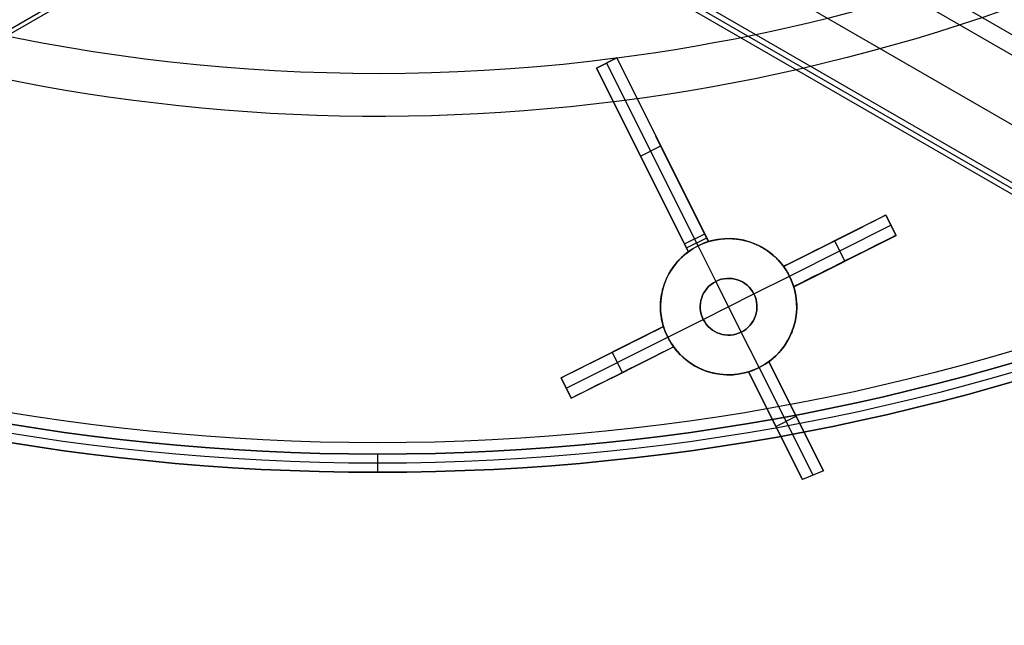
# Model space of a CAD drawing. Extents: x 12895 to 14339, y -6833 to -5581.
# Tile 11 of 79: x 13601 to 13644, y -6487 to -6461. Entities that reach past the tile are written whole.
import ezdxf

# ---------------------------------------------------------------- set-up
doc = ezdxf.new("R2010")
doc.units = 0
doc.layers.get('0').update_dxf_attribs({"linetype": 'CONTINUOUS'})
doc.layers.add('BLANCO_METALICO', color=7, linetype='CONTINUOUS')
doc.layers.add('COLOR', color=7, linetype='CONTINUOUS')

msp = doc.modelspace()

# ---------------------------------------------------------------- linework, layer by layer
for p, q in [((13615.274, -6444.533, 76.902), (14282.104, -6829.528, 76.902)), ((13614.885, -6445.205, 77.325), (14281.685, -6830.182, 77.325)), ((13613.556, -6447.508, 77.696), (14279.515, -6832, 77.696)), ((13621.3, -6448.877, 51.142), (12959.666, -6830.871, 51.142)), ((12959.753, -6831.022, 51.896), (13621.387, -6449.027, 51.896)), ((14273.973, -6831.612, 79.04), (13612.338, -6449.617, 79.04)), ((14274.085, -6831.417, 80.015), (13612.451, -6449.422, 80.015)), ((14273.86, -6831.806, 78.066), (13612.226, -6449.812, 78.066))]:
    msp.add_line(p, q)
at = {"extrusion": (0, 0, -1)}
for centre in [(-13616.371, -6381.07, -89.375), (-13616.371, -6381.07, -46.5)]:
    msp.add_arc(centre, 70.942, 150, 330, dxfattribs=at)
at = {"layer": 'BLANCO_METALICO'}
for p, q in [((13616.371, -6479.77, 170.031), (13616.371, -6479.77, 171.647)), ((13616.371, -6479.77, 171.647), (13616.371, -6480.57, 171.647)), ((13616.371, -6480.57, 170.031), (13616.371, -6480.57, 171.647)), ((13616.371, -6480.57, 170.031), (13616.371, -6480.57, 168.531))]:
    msp.add_line(p, q, dxfattribs=at)
at = {"layer": 'BLANCO_METALICO', "extrusion": (1, 0, 0)}
for points in [[(-6480.57, 168.531, 0.414214), (-6479.27, 167.231), (-6406.57, 167.231, 0.414214), (-6406.07, 167.731), (-6406.07, 168.031)], [(-6406.07, 168.031), (-6479.27, 168.031, -0.414214), (-6479.77, 168.531), (-6479.77, 170.031)]]:
    msp.add_lwpolyline(points, format="xyb", dxfattribs=at)
at = {"layer": 'BLANCO_METALICO', "extrusion": (0, 0, -1)}
for centre, radius in [((-13616.371, -6381.07, -171.647), 99.5), ((-13616.371, -6381.07, -170.839), 99.5), ((-13616.371, -6381.07, -169.281), 99.5), ((-13616.371, -6381.07, -171.647), 99.1), ((-13616.371, -6381.07, -170.031), 98.7), ((-13616.371, -6381.07, -168.531), 98.7), ((-13616.371, -6381.07, -167.231), 98.2), ((-13616.371, -6381.07, -168.031), 98.2)]:
    msp.add_arc(centre, radius, 180, 0, dxfattribs=at)
at = {"layer": 'BLANCO_METALICO'}
for centre, radius in [((13616.371, -6381.07, 170.031), 99.5), ((13616.371, -6381.07, 168.531), 99.5), ((13616.371, -6381.07, 171.647), 98.7), ((13616.371, -6381.07, 170.839), 98.7)]:
    msp.add_arc(centre, radius, 180, 0, dxfattribs=at)
at = {"layer": 'COLOR'}
for p, q in [((13626.01, -6462.776, 17.172), (13626.904, -6462.328, 17.315)), ((13626.904, -6462.328, 15.7), (13626.01, -6462.776, 15.7)), ((13626.01, -6462.776, 16.507), (13626.904, -6462.328, 16.507)), ((13626.457, -6462.552, 15.7), (13626.457, -6462.552, 17.244)), ((13626.457, -6462.552, 15.7), (13630.337, -6470.294, 0.7)), ((13626.904, -6462.328, 17.315), (13630.955, -6470.411, 13.655)), ((13626.904, -6462.328, 15.7), (13626.904, -6462.328, 17.315)), ((13630.784, -6470.07, 0.7), (13626.904, -6462.328, 15.7)), ((13630.061, -6470.859, 13.526), (13626.01, -6462.776, 17.172)), ((13626.01, -6462.776, 15.7), (13626.01, -6462.776, 17.172)), ((13626.01, -6462.776, 15.7), (13629.89, -6470.518, 0.7)), ((13630.955, -6470.411, 9.007), (13628.635, -6465.782, 9.007)), ((13630.061, -6470.859, 8.936), (13627.76, -6466.267, 8.936)), ((13627.95, -6466.647, 8.2), (13628.844, -6466.199, 8.2)), ((13628.93, -6466.37, 15.49), (13628.93, -6466.37, 7.869)), ((13628.036, -6466.818, 7.869), (13628.036, -6466.818, 15.354)), ((13638.762, -6469.249, 10.7), (13634.254, -6471.508, 5.658)), ((13638.762, -6469.249, 13.462), (13639.21, -6470.143, 13.046)), ((13638.762, -6469.249, 13.462), (13638.762, -6469.249, 10.7)), ((13639.21, -6470.143, 10.7), (13638.762, -6469.249, 10.7)), ((13639.21, -6470.143, 12.081), (13638.762, -6469.249, 12.081)), ((13629.89, -6470.518, 0.7), (13630.784, -6470.07, 0.7)), ((13630.955, -6470.411, 0.7), (13630.784, -6470.07, 0.7)), ((13634.254, -6471.508, 9.56), (13637.742, -6469.759, 9.56)), ((13634.516, -6471.936, 5.7), (13638.986, -6469.696, 10.7)), ((13638.986, -6469.696, 13.254), (13638.986, -6469.696, 10.7)), ((13629.976, -6470.689, 0.7), (13630.87, -6470.241, 0.7)), ((13630.489, -6470.598, 0.7), (13630.337, -6470.294, 0.7)), ((13630.955, -6470.411, 0.7), (13630.955, -6470.411, 13.655)), ((13634.702, -6472.402, 5.658), (13639.21, -6470.143, 10.7)), ((13636.508, -6470.378, 8.179), (13636.508, -6470.378, 13.218)), ((13636.956, -6471.272, 8.179), (13636.508, -6470.378, 8.179)), ((13639.21, -6470.143, 10.7), (13639.21, -6470.143, 13.046)), ((13629.89, -6470.518, 0.7), (13630.061, -6470.859, 0.7)), ((13630.061, -6470.859, 13.526), (13630.061, -6470.859, 0.7)), ((13630.489, -6470.598, 0.7), (13630.489, -6470.598, -7.3)), ((13631.273, -6472.162, -7.3), (13630.489, -6470.598, -7.3)), ((13634.702, -6472.402, 9.352), (13638.004, -6470.747, 9.352)), ((13636.956, -6471.272, 12.804), (13636.956, -6471.272, 8.179)), ((13634.254, -6471.508, 12.945), (13634.254, -6471.508, 5.658)), ((13631.273, -6472.162, -1.3), (13631.273, -6472.162, -7.3)), ((13632.394, -6474.397, -1.3), (13631.273, -6472.162, -1.3)), ((13632.951, -6472.72, -7.3), (13634.516, -6471.936, -7.3)), ((13634.516, -6471.936, 5.7), (13634.516, -6471.936, -7.3)), ((13634.702, -6472.402, 5.658), (13634.702, -6472.402, 12.534)), ((13630.716, -6473.84, -1.3), (13632.951, -6472.72, -1.3)), ((13632.951, -6472.72, -7.3), (13632.951, -6472.72, -1.3)), ((13629.151, -6474.624, -7.3), (13630.716, -6473.84, -7.3)), ((13630.716, -6473.84, -1.3), (13630.716, -6473.84, -7.3)), ((13628.965, -6474.158, 5.658), (13624.457, -6476.417, 10.7)), ((13626.04, -6475.624, 8.929), (13628.965, -6474.158, 8.929)), ((13628.965, -6474.158, 5.658), (13628.965, -6474.158, 12.201)), ((13632.394, -6474.397, -1.3), (13632.394, -6474.397, -7.3)), ((13633.178, -6475.962, -7.3), (13632.394, -6474.397, -7.3)), ((13624.681, -6476.864, 10.7), (13629.151, -6474.624, 5.7)), ((13629.151, -6474.624, -7.3), (13629.151, -6474.624, 5.7)), ((13624.905, -6477.311, 10.7), (13629.413, -6475.052, 5.658)), ((13626.669, -6476.428, 8.728), (13629.413, -6475.052, 8.728)), ((13626.711, -6475.288, 8.179), (13626.711, -6475.288, 11.84)), ((13627.159, -6476.182, 8.179), (13626.711, -6475.288, 8.179)), ((13629.413, -6475.052, 11.797), (13629.413, -6475.052, 5.658)), ((13633.606, -6475.7, 11.241), (13636.016, -6480.509, 9.036)), ((13633.606, -6475.7, 3.658), (13633.606, -6475.7, 11.241)), ((13636.016, -6480.509, 9.036), (13633.606, -6475.7, 3.658)), ((13635.305, -6479.09, 7.45), (13633.606, -6475.7, 7.45)), ((13635.085, -6480.883, 8.954), (13632.712, -6476.148, 11.12)), ((13632.712, -6476.148, 11.12), (13632.712, -6476.148, 3.658)), ((13632.712, -6476.148, 3.658), (13635.085, -6480.883, 8.954)), ((13632.712, -6476.148, 7.389), (13634.383, -6479.484, 7.389)), ((13633.178, -6475.962, 3.7), (13633.178, -6475.962, -7.3)), ((13633.178, -6475.962, 3.7), (13635.55, -6480.696, 8.996)), ((13624.905, -6477.311, 11.057), (13624.457, -6476.417, 11.453)), ((13624.457, -6476.417, 10.7), (13624.457, -6476.417, 11.453)), ((13624.457, -6476.417, 10.7), (13624.905, -6477.311, 10.7)), ((13624.883, -6477.267, 11.077), (13624.457, -6476.417, 11.077)), ((13627.159, -6476.182, 11.44), (13627.159, -6476.182, 8.179)), ((13624.681, -6476.864, 10.7), (13624.681, -6476.864, 11.255)), ((13624.905, -6477.311, 10.7), (13624.905, -6477.311, 11.057)), ((13633.917, -6478.553, 6.347), (13634.811, -6478.104, 6.347)), ((13634.811, -6478.104, 6.347), (13634.811, -6478.104, 10.14)), ((13633.898, -6478.516, 6.306), (13633.898, -6478.516, 10.038)), ((13636.016, -6480.509, 9.036), (13635.085, -6480.883, 8.954))]:
    msp.add_line(p, q, dxfattribs=at)
for points in [[(13630.955, -6470.411, 13.655), (13631.013, -6470.394, 13.658), (13631.07, -6470.379, 13.661), (13631.128, -6470.364, 13.663), (13631.186, -6470.351, 13.665), (13631.244, -6470.338, 13.666), (13631.302, -6470.327, 13.666), (13631.36, -6470.317, 13.666), (13631.419, -6470.308, 13.666), (13631.478, -6470.301, 13.665), (13631.536, -6470.294, 13.663), (13631.595, -6470.289, 13.661), (13631.654, -6470.285, 13.659), (13631.714, -6470.282, 13.656), (13631.773, -6470.28, 13.652), (13631.833, -6470.28, 13.648), (13631.892, -6470.28, 13.644), (13631.952, -6470.282, 13.639), (13632.011, -6470.285, 13.633), (13632.071, -6470.289, 13.627), (13632.129, -6470.294, 13.62), (13632.188, -6470.301, 13.613), (13632.246, -6470.308, 13.606), (13632.304, -6470.317, 13.598), (13632.362, -6470.327, 13.589), (13632.42, -6470.338, 13.581), (13632.477, -6470.35, 13.571), (13632.534, -6470.363, 13.561), (13632.591, -6470.377, 13.551), (13632.647, -6470.392, 13.54), (13632.703, -6470.409, 13.529), (13632.759, -6470.426, 13.517), (13632.815, -6470.445, 13.505), (13632.87, -6470.465, 13.493), (13632.924, -6470.485, 13.48), (13632.978, -6470.507, 13.467), (13633.031, -6470.529, 13.453), (13633.084, -6470.553, 13.439), (13633.136, -6470.577, 13.425), (13633.188, -6470.603, 13.41), (13633.239, -6470.629, 13.395), (13633.289, -6470.656, 13.38), (13633.339, -6470.685, 13.364), (13633.388, -6470.714, 13.348), (13633.436, -6470.744, 13.331), (13633.484, -6470.775, 13.315), (13633.532, -6470.807, 13.298), (13633.578, -6470.839, 13.28), (13633.624, -6470.873, 13.262), (13633.67, -6470.908, 13.244), (13633.714, -6470.943, 13.226), (13633.758, -6470.979, 13.207), (13633.801, -6471.015, 13.189), (13633.843, -6471.052, 13.17), (13633.885, -6471.09, 13.15), (13633.925, -6471.129, 13.131), (13633.965, -6471.168, 13.111), (13634.004, -6471.208, 13.091), (13634.042, -6471.249, 13.071), (13634.079, -6471.29, 13.051), (13634.116, -6471.333, 13.03), (13634.151, -6471.375, 13.009), (13634.186, -6471.419, 12.988), (13634.254, -6471.508, 12.945)], [(13628.965, -6474.158, 12.201), (13628.934, -6474.048, 12.249), (13628.906, -6473.938, 12.297), (13628.895, -6473.883, 12.321), (13628.884, -6473.827, 12.345), (13628.874, -6473.771, 12.369), (13628.865, -6473.716, 12.393), (13628.857, -6473.66, 12.417), (13628.851, -6473.604, 12.441), (13628.841, -6473.491, 12.489), (13628.835, -6473.378, 12.537), (13628.834, -6473.265, 12.585), (13628.834, -6473.208, 12.609), (13628.836, -6473.151, 12.633), (13628.839, -6473.094, 12.657), (13628.843, -6473.037, 12.681), (13628.849, -6472.98, 12.705), (13628.855, -6472.923, 12.729), (13628.862, -6472.867, 12.752), (13628.871, -6472.81, 12.775), (13628.88, -6472.754, 12.799), (13628.89, -6472.698, 12.822), (13628.902, -6472.642, 12.844), (13628.915, -6472.587, 12.867), (13628.928, -6472.532, 12.89), (13628.943, -6472.476, 12.912), (13628.959, -6472.422, 12.934), (13628.976, -6472.367, 12.956), (13628.994, -6472.312, 12.978), (13629.013, -6472.258, 13), (13629.033, -6472.204, 13.022), (13629.054, -6472.15, 13.043), (13629.077, -6472.097, 13.065), (13629.1, -6472.044, 13.086), (13629.125, -6471.991, 13.106), (13629.15, -6471.939, 13.127), (13629.177, -6471.887, 13.147), (13629.204, -6471.835, 13.167), (13629.233, -6471.784, 13.187), (13629.263, -6471.734, 13.207), (13629.293, -6471.684, 13.226), (13629.325, -6471.635, 13.245), (13629.357, -6471.586, 13.263), (13629.391, -6471.538, 13.282), (13629.425, -6471.491, 13.299), (13629.461, -6471.444, 13.317), (13629.497, -6471.398, 13.334), (13629.535, -6471.352, 13.351), (13629.574, -6471.307, 13.368), (13629.613, -6471.263, 13.384), (13629.654, -6471.219, 13.4), (13629.695, -6471.176, 13.416), (13629.738, -6471.133, 13.431), (13629.781, -6471.092, 13.446), (13629.826, -6471.051, 13.46), (13629.871, -6471.011, 13.474), (13629.917, -6470.972, 13.488), (13629.964, -6470.933, 13.501), (13630.012, -6470.896, 13.514), (13630.061, -6470.859, 13.526)], [(13634.702, -6472.402, 12.534), (13634.733, -6472.511, 12.486), (13634.76, -6472.621, 12.438), (13634.783, -6472.732, 12.39), (13634.793, -6472.787, 12.366), (13634.802, -6472.843, 12.342), (13634.809, -6472.899, 12.318), (13634.816, -6472.954, 12.294), (13634.826, -6473.067, 12.246), (13634.832, -6473.179, 12.199), (13634.833, -6473.293, 12.151), (13634.833, -6473.349, 12.127), (13634.831, -6473.406, 12.104), (13634.828, -6473.464, 12.08), (13634.824, -6473.521, 12.057), (13634.819, -6473.578, 12.033), (13634.812, -6473.634, 12.01), (13634.805, -6473.691, 11.987), (13634.797, -6473.747, 11.964), (13634.787, -6473.804, 11.941), (13634.777, -6473.86, 11.919), (13634.765, -6473.915, 11.896), (13634.753, -6473.971, 11.874), (13634.739, -6474.026, 11.852), (13634.724, -6474.081, 11.83), (13634.709, -6474.136, 11.809), (13634.692, -6474.191, 11.787), (13634.674, -6474.246, 11.766), (13634.655, -6474.3, 11.745), (13634.635, -6474.354, 11.724), (13634.613, -6474.408, 11.703), (13634.591, -6474.461, 11.682), (13634.567, -6474.515, 11.662), (13634.543, -6474.567, 11.642), (13634.517, -6474.62, 11.622), (13634.491, -6474.672, 11.602), (13634.463, -6474.723, 11.583), (13634.434, -6474.775, 11.564), (13634.405, -6474.825, 11.545), (13634.374, -6474.875, 11.527), (13634.343, -6474.924, 11.509), (13634.31, -6474.973, 11.491), (13634.276, -6475.021, 11.474), (13634.242, -6475.069, 11.456), (13634.206, -6475.115, 11.44), (13634.17, -6475.162, 11.423), (13634.132, -6475.208, 11.407), (13634.094, -6475.253, 11.391), (13634.054, -6475.297, 11.376), (13634.013, -6475.341, 11.36), (13633.972, -6475.384, 11.346), (13633.929, -6475.426, 11.331), (13633.886, -6475.468, 11.317), (13633.841, -6475.509, 11.303), (13633.796, -6475.549, 11.29), (13633.75, -6475.588, 11.277), (13633.703, -6475.626, 11.265), (13633.655, -6475.664, 11.253), (13633.606, -6475.7, 11.241)], [(13632.712, -6476.148, 11.12), (13632.655, -6476.165, 11.117), (13632.597, -6476.181, 11.114), (13632.54, -6476.196, 11.112), (13632.482, -6476.209, 11.111), (13632.424, -6476.221, 11.11), (13632.366, -6476.232, 11.109), (13632.308, -6476.242, 11.109), (13632.249, -6476.251, 11.109), (13632.191, -6476.259, 11.11), (13632.132, -6476.265, 11.112), (13632.073, -6476.27, 11.114), (13632.014, -6476.275, 11.116), (13631.955, -6476.278, 11.119), (13631.896, -6476.279, 11.122), (13631.836, -6476.28, 11.126), (13631.777, -6476.279, 11.13), (13631.717, -6476.278, 11.135), (13631.658, -6476.275, 11.14), (13631.599, -6476.271, 11.146), (13631.54, -6476.266, 11.152), (13631.481, -6476.259, 11.159), (13631.423, -6476.252, 11.166), (13631.365, -6476.243, 11.173), (13631.307, -6476.234, 11.181), (13631.25, -6476.223, 11.189), (13631.193, -6476.211, 11.198), (13631.136, -6476.198, 11.207), (13631.079, -6476.184, 11.217), (13631.023, -6476.168, 11.227), (13630.967, -6476.152, 11.238), (13630.911, -6476.134, 11.249), (13630.855, -6476.116, 11.26), (13630.8, -6476.096, 11.272), (13630.745, -6476.076, 11.284), (13630.691, -6476.054, 11.296), (13630.638, -6476.032, 11.309), (13630.585, -6476.008, 11.323), (13630.533, -6475.984, 11.336), (13630.482, -6475.958, 11.35), (13630.431, -6475.932, 11.364), (13630.38, -6475.905, 11.379), (13630.331, -6475.877, 11.394), (13630.281, -6475.847, 11.409), (13630.233, -6475.817, 11.425), (13630.185, -6475.786, 11.441), (13630.137, -6475.754, 11.457), (13630.091, -6475.722, 11.474), (13630.044, -6475.688, 11.491), (13629.999, -6475.653, 11.508), (13629.954, -6475.618, 11.526), (13629.91, -6475.582, 11.544), (13629.867, -6475.546, 11.562), (13629.825, -6475.508, 11.58), (13629.783, -6475.47, 11.599), (13629.743, -6475.432, 11.618), (13629.703, -6475.392, 11.637), (13629.664, -6475.352, 11.656), (13629.626, -6475.311, 11.675), (13629.588, -6475.27, 11.695), (13629.552, -6475.228, 11.715), (13629.516, -6475.185, 11.735), (13629.481, -6475.141, 11.756), (13629.446, -6475.097, 11.776), (13629.413, -6475.052, 11.797)]]:
    msp.add_polyline3d(points, dxfattribs=at)
for centre, radius, start, end in [((13616.371, -6381.07, -11.461), 153, 206.61842, 26.61842), ((13616.371, -6381.07, -35.8), 153, 206.61842, 26.61842), ((13616.371, -6381.07, -23.63), 153, 206.61842, 26.61842), ((13616.371, -6381.07, -10.909), 152.834, 206.61842, 26.61842), ((13616.371, -6381.07, -35.8), 150, 206.61842, 26.61842), ((13631.834, -6473.28, -7.3), 3, 26.6184, 206.6184), ((13631.834, -6473.28, -7.3), 3, 206.6184, 26.6184), ((13631.834, -6473.28, -7.3), 1.25, 26.6184, 206.6184), ((13631.834, -6473.28, -7.3), 1.25, 206.6184, 26.6184)]:
    msp.add_arc(centre, radius, start, end, dxfattribs=at)
at = {"layer": 'COLOR', "extrusion": (0, 0, -1)}
for centre, radius, start, end in [((-13616.371, -6381.07, 10.541), 152.392, 153.38158, 333.38158), ((-13616.371, -6381.07, -32.973), 75, 243.38158, 63.38158), ((-13616.371, -6381.07, -33.399), 73, 243.38158, 63.38158), ((-13616.371, -6381.07, -18.688), 83.816, 153.38158, 333.38158), ((-13616.371, -6381.07, -22.446), 75, 243.38158, 333.38158), ((-13616.371, -6381.07, -17.309), 81.95, 224.13835, 262.6114), ((-13616.371, -6381.07, -17.309), 81.95, 262.63961, 314.10432), ((-13631.834, -6473.28, -3.187), 3, 72.9756, 153.3816), ((-13631.834, -6473.28, -0.7), 3, 53.7875, 72.9756), ((-13631.834, -6473.28, -3.187), 3, 333.3816, 53.7875), ((-13631.834, -6473.28, -2.617), 3, 153.3816, 333.3816), ((-13631.834, -6473.28, 1.3), 1.25, 333.3816, 153.3816), ((-13631.834, -6473.28, 4.3), 1.25, 333.3816, 153.3816), ((-13631.834, -6473.28, 1.3), 1.25, 153.3816, 333.3816), ((-13631.834, -6473.28, 4.3), 1.25, 153.3816, 333.3816)]:
    msp.add_arc(centre, radius, start, end, dxfattribs=at)
at = {"layer": 'COLOR', "extrusion": (-0.448047, 0.89401, -9.71444e-09)}
msp.add_arc((-9315.751, -217.21, -11894.374), 231.633, 83.52392, 84.77763, dxfattribs=at)
at = {"layer": 'COLOR', "extrusion": (0.448047, -0.89401, -1.27201e-09)}
msp.add_arc((9315.716, -219.718, 11895.374), 233.714, 95.16709, 96.4095, dxfattribs=at)
at = {"layer": 'COLOR', "extrusion": (0.632161, 0.316817, -0.707107)}
for centre, start, end in [((-11894.876, 6570.67, 6564.757), 76.4986, 89.9649), ((-11894.873, 6570.67, 6564.757), 90.0351, 103.5014)]:
    msp.add_arc(centre, 2.147, start, end, dxfattribs=at)
at = {"layer": 'COLOR', "extrusion": (-0.448047, 0.89401, -1.17189e-11)}
msp.add_arc((-9319.513, -246.74, -11894.374), 261.404, 81.01064, 82.12785, dxfattribs=at)
at = {"layer": 'COLOR', "extrusion": (-0.632161, -0.316817, -0.707107)}
for centre, start, end in [((11894.876, -6562.661, -6568.575), 90.0351, 103.5014), ((11894.873, -6562.661, -6568.575), 76.4986, 89.9649)]:
    msp.add_arc(centre, 2.147, start, end, dxfattribs=at)
at = {"layer": 'COLOR', "extrusion": (0.448047, -0.89401, -7.0629e-08)}
msp.add_arc((9319.394, -248.891, 11895.375), 263.12, 97.7945, 98.90419, dxfattribs=at)
at = {"layer": 'COLOR', "extrusion": (0.316817, -0.632161, -0.707107)}
msp.add_arc((9286.668, 8413.548, 8410.451), 2.136, 76.4635, 103.5365, dxfattribs=at)

doc.saveas('drawing.dxf')
